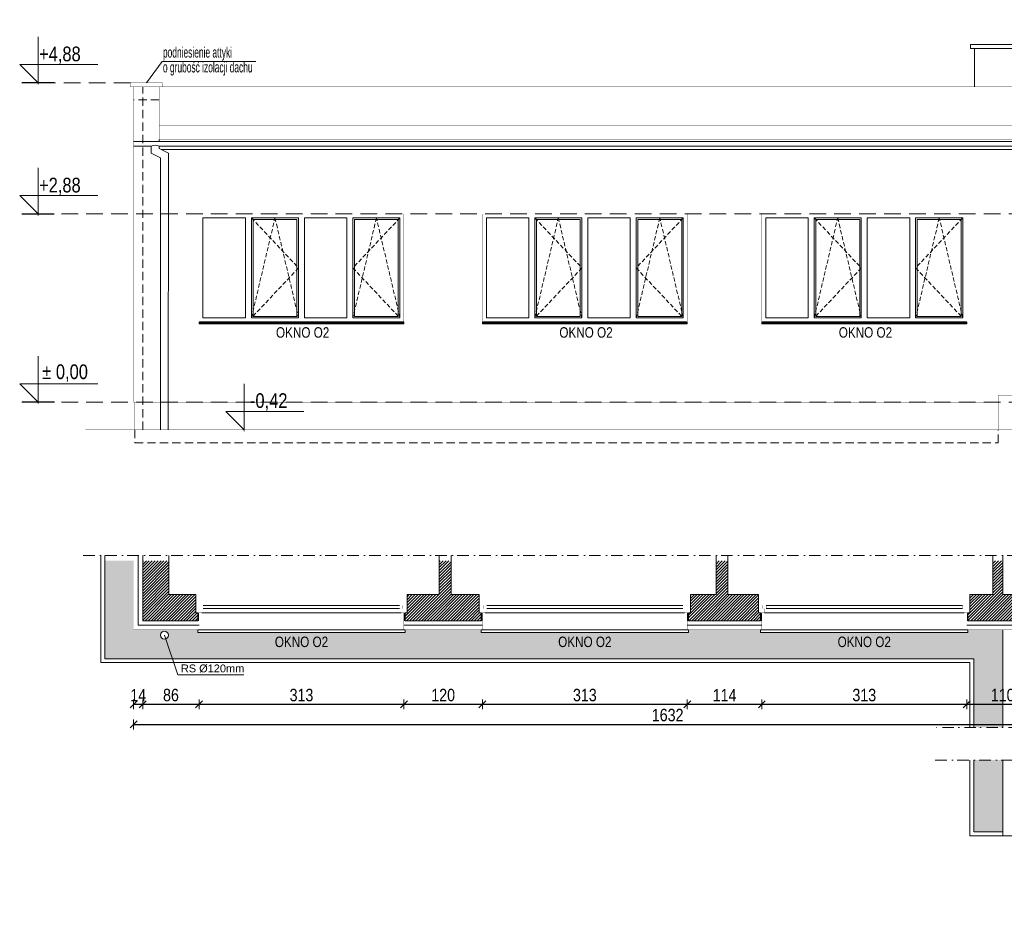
# Model space of a CAD drawing. Header units: millimetres. Extents: x 18880 to 99371, y -5529 to 27899.
# Tile 74 of 161: x 34044 to 35548, y 6643 to 8035. Entities that reach past the tile are written whole.
import ezdxf

# ---------------------------------------------------------------- set-up
doc = ezdxf.new("R2010")
doc.units = ezdxf.units.MM
doc.set_wipeout_variables(frame=1)
doc.linetypes.add('DASHED', pattern=[19.05, 12.7, -6.35])
doc.linetypes.add('Kropki i Kreski', pattern=[335.138881, 176.388884, -88.194442, 0, -70.555556])
for name, color, linetype, lineweight in [('AA_HATCH', 251, 'Continuous', 0), ('AA_IZOLACJA', 251, 'Continuous', 0), ('AA_OPIS', 2, 'Continuous', 0), ('AA_WIDOK', 254, 'Continuous', 0), ('AA_WYMIAROWANIE_WEW', 254, 'Continuous', 0), ('AP wymiary', 40, 'Continuous', 0), ('K_SCIANY', 90, 'Continuous', 20)]:
    doc.layers.add(name, color=color, linetype=linetype, lineweight=lineweight)
doc.layers.add('Okna ArchiCADa', color=7, linetype='Continuous')
doc.styles.add('1', font='ARIALN.TTF')
doc.styles.add('ARIAL', font='arial.ttf')
doc.styles.add('DIM07', font='romans.shx', dxfattribs={"width": 0.7})
doc.styles.add('Dimensions', font='arial.ttf', dxfattribs={"width": 0.8})
doc.linetypes.add('STYROPIAN', pattern='A,0.000141,[1,styropian.shx,S=1,R=0,X=0,Y=0],-14.102004', length=14.102145)
doc.dimstyles.new('1_50', dxfattribs={"dimscale": 10, "dimtxt": 1.9, "dimasz": 0.005, "dimexe": 0, "dimexo": 0, "dimgap": 0.45, "dimtad": 1, "dimdec": 4, "dimrnd": 0.5, "dimdsep": 46, "dimtxsty": '1', "dimblk1": 'DIM01', "dimblk2": 'DIM01', "dimsah": 1, "dimcen": 2, "dimdle": 25, "dimse1": 1, "dimse2": 1, "dimclrd": 1, "dimclrt": 2, "dimadec": 0, "dimazin": 0, "dimtfac": 0.66665, "dimtdec": 4, "dimtix": 1, "dimtmove": 0, "dimatfit": 3, "dimldrblk": 'DIM01', "dimfxl": 0, "dimtolj": 1, "dimtzin": 0, "dimarcsym": 0})
doc.dimstyles.new('Rzędne__wierzch', dxfattribs={"dimtxt": 15, "dimasz": 0.75, "dimexe": 8, "dimexo": 0, "dimgap": 0, "dimtad": 0, "dimjust": 2, "dimtih": 1, "dimtoh": 1, "dimlfac": 0.01, "dimzin": 1, "dimtxsty": 'Dimensions', "dimblk": 'KOTA', "dimcen": 0, "dimse1": 1, "dimse2": 1, "dimsd1": 1, "dimclrd": 256, "dimclre": 256, "dimclrt": 256, "dimazin": 0, "dimtfac": 1, "dimtofl": 0, "dimtmove": 2, "dimatfit": 2, "dimldrblk": 'NONE', "dimfxl": 1, "dimlwd": -1, "dimlwe": -1, "dimarcsym": 0})

# ---------------------------------------------------------------- blocks, each defined once
blk = doc.blocks.new('okno o1a')
at = {"layer": 'AA_OPIS', "linetype": 'DASHED', "ltscale": 0.5}
for points in [[(80, -6), (152, -82.5), (80, -159), (116, -6), (152, -159)], [(307, -6), (235, -82.5), (307, -159), (271, -6), (235, -159)]]:
    blk.add_lwpolyline(points, dxfattribs=at)
at = {"layer": 'AA_WIDOK', "color": 255, "const_width": 0.3}
for points in [[(0, -165.6), (0, 0)], [(0, 0), (313, 0)], [(313, 0), (313, -165.6)]]:
    blk.add_lwpolyline(points, dxfattribs=at)
at = {"layer": 'AA_WIDOK'}
for points in [[(6, -159), (6, -6)], [(6, -6), (71, -6)], [(71, -6), (71, -159)], [(80, -159), (80, -6)], [(80, -6), (152, -6)], [(82.5, -156.5), (82.5, -8.5)], [(82.5, -8.5), (149.5, -8.5)], [(149.5, -8.5), (149.5, -156.5)], [(152, -6), (152, -159)], [(161, -159), (161, -6)], [(161, -6), (226, -6)], [(226, -6), (226, -159)], [(235, -159), (235, -6)], [(235, -6), (307, -6)], [(237.5, -156.5), (237.5, -8.5)], [(237.5, -8.5), (304.5, -8.5)], [(304.5, -8.5), (304.5, -156.5)], [(307, -6), (307, -159)], [(71, -159), (6, -159)], [(152, -159), (80, -159)], [(149.5, -156.5), (82.5, -156.5)], [(226, -159), (161, -159)], [(307, -159), (235, -159)], [(304.5, -156.5), (237.5, -156.5)]]:
    blk.add_lwpolyline(points, dxfattribs=at)
at = {"layer": 'AA_WIDOK', "color": 4}
for points in [[(313, -165), (0, -165)], [(0, -165.6), (0, -165.8)], [(0, -165.8), (313, -165.8)], [(0, -167.5), (0, -165.8)], [(0, -167.5), (313, -167.5)], [(0, -168), (0, -167.5)], [(0, -168), (313, -168)], [(313, -165.8), (313, -165.6)], [(313, -167.5), (313, -165.8)], [(313, -168), (313, -167.5)]]:
    blk.add_lwpolyline(points, dxfattribs=at)
at = {"layer": 'AA_OPIS', "insert": (158.3, -173.1), "char_height": 16, "width": 300, "attachment_point": 2, "style": 'ARIAL'}
blk.add_mtext('{\\W0.8;OKNO O2}', dxfattribs=at)
blk = doc.blocks.new('O1 rozwierane 12_80')
at = {"layer": 'AA_WIDOK', "color": 4}
blk.add_lwpolyline([(1585, 260), (1585, 300), (-1585, 300), (-1585, 260)], dxfattribs=at)
at = {"layer": 'AA_WIDOK', "linetype": 'DASHED', "ltscale": 0.5}
blk.add_lwpolyline([(1585, 260), (-1585, 260)], dxfattribs=at)
at = {"layer": 'AA_WIDOK', "color": 4, "const_width": 3}
for points in [[(-1615, -90), (-1615, 0)], [(1615, 0), (1615, -90)]]:
    blk.add_lwpolyline(points, dxfattribs=at)
at = {"color": 4}
blk.add_wipeout([(-1500, -115), (-1500, -65), (-1525, -65), (-1525, 0), (1525, 0), (1525, -65), (1500, -65), (1500, -115)], dxfattribs=at).dxf.layer = 'AA_WIDOK'
at = {"layer": 'AA_IZOLACJA', "linetype": 'STYROPIAN', "ltscale": 0.2}
for points in [[(-1575, 120), (-1575, 0)], [(1575, 120), (1575, 0)]]:
    blk.add_lwpolyline(points, dxfattribs=at)
at = {"layer": 'AA_WIDOK', "const_width": 3}
for points in [[(-1565, 260), (-1565, 0)], [(1565, 260), (1565, 0)]]:
    blk.add_lwpolyline(points, dxfattribs=at)
at = {"layer": 'AA_WIDOK', "color": 4, "const_width": 3}
for points in [[(-1615, 0), (-1525, 0)], [(-1525, 0), (-1525, -65)], [(1525, -65), (1525, 0)], [(1525, 0), (1615, 0)], [(-1550, -90), (-1615, -90)], [(-1525, -65), (-1550, -65)], [(-1550, -65), (-1550, -90)], [(-1550, -65), (-1500, -65)], [(-1550, -115), (-1550, -65)], [(-1500, -115), (-1550, -115)], [(-1500, -65), (-1500, -115)], [(1500, -80), (-1500, -80)], [(1500, -90), (-1500, -90)], [(1500, -100), (-1500, -100)], [(1500, -115), (1500, -65)], [(1500, -65), (1550, -65)], [(1550, -115), (1500, -115)], [(1550, -65), (1525, -65)], [(1550, -90), (1550, -65)], [(1550, -65), (1550, -115)], [(1615, -90), (1550, -90)]]:
    blk.add_lwpolyline(points, dxfattribs=at)
at = {"layer": 'AA_WIDOK', "color": 4}
for points in [[(-1525, 0), (1525, 0)], [(1500, -65), (-1500, -65)], [(1500, -115), (-1500, -115)], [(1500, -115), (-1500, -115)]]:
    blk.add_lwpolyline(points, dxfattribs=at)
blk = doc.blocks.new('KOTA')
at = {"ltscale": 100}
blk.add_lwpolyline([(62.5, 0), (0, 0), (25, 25), (25, -81)], dxfattribs=at)
blk = doc.blocks.new('*D415')
at = {"layer": 'AA_WYMIAROWANIE_WEW', "transparency": 16777216}
blk.add_line((34072, 7448.4), (34072, 7449.5), dxfattribs=at)
at = {"layer": 'Defpoints', "color": 0, "transparency": 16777216}
for p in [(34072, 7450.6), (34088.2, 7450.6), (34099.7, 7443.1)]:
    blk.add_point(p, dxfattribs=at)
at = {"layer": 'AA_WYMIAROWANIE_WEW', "transparency": 16777216, "xscale": 1.125, "yscale": 1.125, "zscale": 1.125, "rotation": 90}
blk.add_blockref('KOTA', (34072, 7450.6), dxfattribs=at)
at = {"layer": 'AA_WYMIAROWANIE_WEW', "lineweight": 0, "transparency": 16777216, "insert": (34109.8, 7494.9), "char_height": 22.5, "attachment_point": 5, "style": 'Dimensions'}
blk.add_mtext(' %%P{\\fArial|b0|i0|c238|p34; }0,00', dxfattribs=at)
blk = doc.blocks.new('_None')
blk = doc.blocks.new('*D416')
at = {"layer": 'AA_WYMIAROWANIE_WEW', "transparency": 16777216}
blk.add_line((34072, 7735.9), (34072, 7737), dxfattribs=at)
at = {"layer": 'Defpoints', "color": 0, "transparency": 16777216}
for p in [(34072, 7738.1), (34081.7, 7738.1), (34047.2, 7450.6)]:
    blk.add_point(p, dxfattribs=at)
at = {"layer": 'AA_WYMIAROWANIE_WEW', "transparency": 16777216, "xscale": 1.125, "yscale": 1.125, "zscale": 1.125, "rotation": 90}
blk.add_blockref('KOTA', (34072, 7738.1), dxfattribs=at)
at = {"layer": 'AA_WYMIAROWANIE_WEW', "lineweight": 0, "transparency": 16777216, "insert": (34105.3, 7780.2), "char_height": 22.5, "attachment_point": 5, "style": 'Dimensions'}
blk.add_mtext('+2,88', dxfattribs=at)
blk = doc.blocks.new('*D417')
at = {"layer": 'AA_WYMIAROWANIE_WEW', "transparency": 16777216}
blk.add_line((34072, 7936.5), (34072, 7937.6), dxfattribs=at)
at = {"layer": 'Defpoints', "color": 0, "transparency": 16777216}
for p in [(34072, 7938.7), (34081.7, 7938.7), (34047.2, 7450.6)]:
    blk.add_point(p, dxfattribs=at)
at = {"layer": 'AA_WYMIAROWANIE_WEW', "transparency": 16777216, "xscale": 1.125, "yscale": 1.125, "zscale": 1.125, "rotation": 90}
blk.add_blockref('KOTA', (34072, 7938.7), dxfattribs=at)
at = {"layer": 'AA_WYMIAROWANIE_WEW', "lineweight": 0, "transparency": 16777216, "insert": (34105.3, 7980.7), "char_height": 22.5, "attachment_point": 5, "style": 'Dimensions'}
blk.add_mtext('+4,88', dxfattribs=at)
blk = doc.blocks.new('*D427')
at = {"layer": 'AA_WYMIAROWANIE_WEW', "transparency": 16777216}
blk.add_line((34387.1, 7405.9), (34387.1, 7407), dxfattribs=at)
at = {"layer": 'Defpoints', "color": 0, "transparency": 16777216}
for p in [(34382.1, 7408.1), (34387.1, 7408.1), (34349.6, 7299.1)]:
    blk.add_point(p, dxfattribs=at)
at = {"layer": 'AA_WYMIAROWANIE_WEW', "transparency": 16777216, "xscale": 1.125, "yscale": 1.125, "zscale": 1.125, "rotation": 90}
blk.add_blockref('KOTA', (34387.1, 7408.1), dxfattribs=at)
at = {"layer": 'AA_WYMIAROWANIE_WEW', "lineweight": 0, "transparency": 16777216, "insert": (34424.4, 7450.8), "char_height": 22.5, "attachment_point": 5, "style": 'Dimensions'}
blk.add_mtext('-0,42', dxfattribs=at)
blk = doc.blocks.new('DIM01')
at = {"color": 2}
blk.add_line((-106, -106), (106, 106), dxfattribs=at)
blk.add_line((0, -150), (0, 150))
blk = doc.blocks.new('*D900')
at = {"layer": 'AP wymiary', "color": 1, "lineweight": -2, "transparency": 16777216}
blk.add_line((35600.9, 6988.5), (35491, 6988.5), dxfattribs=at)
at = {"layer": 'Defpoints', "color": 0, "transparency": 16777216}
for p in [(35491, 7109.4), (35601, 7102.4), (35491, 6988.5)]:
    blk.add_point(p, dxfattribs=at)
at = {"layer": 'AP wymiary', "color": 1, "lineweight": -2, "transparency": 16777216, "xscale": 0.05, "yscale": 0.05, "zscale": 0.05, "rotation": 180}
blk.add_blockref('DIM01', (35491, 6988.5), dxfattribs=at)
at = {"layer": 'AP wymiary', "color": 1, "lineweight": -2, "transparency": 16777216, "xscale": 0.05, "yscale": 0.05, "zscale": 0.05}
blk.add_blockref('DIM01', (35601, 6988.5), dxfattribs=at)
at = {"layer": 'AP wymiary', "color": 2, "transparency": 16777216, "insert": (35546, 7002.7), "char_height": 19, "attachment_point": 5, "style": '1'}
blk.add_mtext('\\A1;110', dxfattribs=at)
blk = doc.blocks.new('*D901')
at = {"layer": 'AP wymiary', "color": 1, "lineweight": -2, "transparency": 16777216}
blk.add_line((35490.9, 6988.5), (35178, 6988.5), dxfattribs=at)
at = {"layer": 'Defpoints', "color": 0, "transparency": 16777216}
for p in [(35178, 7109.4), (35491, 7109.4), (35178, 6988.5)]:
    blk.add_point(p, dxfattribs=at)
at = {"layer": 'AP wymiary', "color": 1, "lineweight": -2, "transparency": 16777216, "xscale": 0.05, "yscale": 0.05, "zscale": 0.05, "rotation": 180}
blk.add_blockref('DIM01', (35178, 6988.5), dxfattribs=at)
at = {"layer": 'AP wymiary', "color": 1, "lineweight": -2, "transparency": 16777216, "xscale": 0.05, "yscale": 0.05, "zscale": 0.05}
blk.add_blockref('DIM01', (35491, 6988.5), dxfattribs=at)
at = {"layer": 'AP wymiary', "color": 2, "transparency": 16777216, "insert": (35334.5, 7002.7), "char_height": 19, "attachment_point": 5, "style": '1'}
blk.add_mtext('\\A1;313', dxfattribs=at)
blk = doc.blocks.new('*D902')
at = {"layer": 'AP wymiary', "color": 1, "lineweight": -2, "transparency": 16777216}
blk.add_line((35177.9, 6988.5), (35064, 6988.5), dxfattribs=at)
at = {"layer": 'Defpoints', "color": 0, "transparency": 16777216}
for p in [(35064, 7108.1), (35178, 7109.4), (35064, 6988.5)]:
    blk.add_point(p, dxfattribs=at)
at = {"layer": 'AP wymiary', "color": 1, "lineweight": -2, "transparency": 16777216, "xscale": 0.05, "yscale": 0.05, "zscale": 0.05, "rotation": 180}
blk.add_blockref('DIM01', (35064, 6988.5), dxfattribs=at)
at = {"layer": 'AP wymiary', "color": 1, "lineweight": -2, "transparency": 16777216, "xscale": 0.05, "yscale": 0.05, "zscale": 0.05}
blk.add_blockref('DIM01', (35178, 6988.5), dxfattribs=at)
at = {"layer": 'AP wymiary', "color": 2, "transparency": 16777216, "insert": (35121, 7002.5), "char_height": 19, "attachment_point": 5, "style": '1'}
blk.add_mtext('\\A1;114', dxfattribs=at)
blk = doc.blocks.new('*D903')
at = {"layer": 'AP wymiary', "color": 1, "lineweight": -2, "transparency": 16777216}
blk.add_line((35063.9, 6988.5), (34751, 6988.5), dxfattribs=at)
at = {"layer": 'Defpoints', "color": 0, "transparency": 16777216}
for p in [(34751, 7109.4), (35064, 7108.1), (34751, 6988.5)]:
    blk.add_point(p, dxfattribs=at)
at = {"layer": 'AP wymiary', "color": 1, "lineweight": -2, "transparency": 16777216, "xscale": 0.05, "yscale": 0.05, "zscale": 0.05, "rotation": 180}
blk.add_blockref('DIM01', (34751, 6988.5), dxfattribs=at)
at = {"layer": 'AP wymiary', "color": 1, "lineweight": -2, "transparency": 16777216, "xscale": 0.05, "yscale": 0.05, "zscale": 0.05}
blk.add_blockref('DIM01', (35064, 6988.5), dxfattribs=at)
at = {"layer": 'AP wymiary', "color": 2, "transparency": 16777216, "insert": (34907.5, 7002.7), "char_height": 19, "attachment_point": 5, "style": '1'}
blk.add_mtext('\\A1;313', dxfattribs=at)
blk = doc.blocks.new('*D904')
at = {"layer": 'AP wymiary', "color": 1, "lineweight": -2, "transparency": 16777216}
blk.add_line((34750.9, 6988.5), (34631, 6988.5), dxfattribs=at)
at = {"layer": 'Defpoints', "color": 0, "transparency": 16777216}
for p in [(34631, 7109.4), (34751, 7109.4), (34631, 6988.5)]:
    blk.add_point(p, dxfattribs=at)
at = {"layer": 'AP wymiary', "color": 1, "lineweight": -2, "transparency": 16777216, "xscale": 0.05, "yscale": 0.05, "zscale": 0.05, "rotation": 180}
blk.add_blockref('DIM01', (34631, 6988.5), dxfattribs=at)
at = {"layer": 'AP wymiary', "color": 1, "lineweight": -2, "transparency": 16777216, "xscale": 0.05, "yscale": 0.05, "zscale": 0.05}
blk.add_blockref('DIM01', (34751, 6988.5), dxfattribs=at)
at = {"layer": 'AP wymiary', "color": 2, "transparency": 16777216, "insert": (34691, 7002.7), "char_height": 19, "attachment_point": 5, "style": '1'}
blk.add_mtext('\\A1;120', dxfattribs=at)
blk = doc.blocks.new('*D905')
at = {"layer": 'AP wymiary', "color": 1, "lineweight": -2, "transparency": 16777216}
blk.add_line((34630.9, 6988.5), (34318, 6988.5), dxfattribs=at)
at = {"layer": 'Defpoints', "color": 0, "transparency": 16777216}
for p in [(34318, 7109.4), (34631, 7109.4), (34318, 6988.5)]:
    blk.add_point(p, dxfattribs=at)
at = {"layer": 'AP wymiary', "color": 1, "lineweight": -2, "transparency": 16777216, "xscale": 0.05, "yscale": 0.05, "zscale": 0.05, "rotation": 180}
blk.add_blockref('DIM01', (34318, 6988.5), dxfattribs=at)
at = {"layer": 'AP wymiary', "color": 1, "lineweight": -2, "transparency": 16777216, "xscale": 0.05, "yscale": 0.05, "zscale": 0.05}
blk.add_blockref('DIM01', (34631, 6988.5), dxfattribs=at)
at = {"layer": 'AP wymiary', "color": 2, "transparency": 16777216, "insert": (34474.5, 7002.7), "char_height": 19, "attachment_point": 5, "style": '1'}
blk.add_mtext('\\A1;313', dxfattribs=at)
blk = doc.blocks.new('*D906')
at = {"layer": 'AP wymiary', "color": 1, "lineweight": -2, "transparency": 16777216}
blk.add_line((34317.9, 6988.5), (34232, 6988.5), dxfattribs=at)
at = {"layer": 'Defpoints', "color": 0, "transparency": 16777216}
for p in [(34232, 7116.4), (34318, 7109.4), (34232, 6988.5)]:
    blk.add_point(p, dxfattribs=at)
at = {"layer": 'AP wymiary', "color": 1, "lineweight": -2, "transparency": 16777216, "xscale": 0.05, "yscale": 0.05, "zscale": 0.05, "rotation": 180}
blk.add_blockref('DIM01', (34232, 6988.5), dxfattribs=at)
at = {"layer": 'AP wymiary', "color": 1, "lineweight": -2, "transparency": 16777216, "xscale": 0.05, "yscale": 0.05, "zscale": 0.05}
blk.add_blockref('DIM01', (34318, 6988.5), dxfattribs=at)
at = {"layer": 'AP wymiary', "color": 2, "transparency": 16777216, "insert": (34275, 7002.7), "char_height": 19, "attachment_point": 5, "style": '1'}
blk.add_mtext('\\A1;86', dxfattribs=at)
blk = doc.blocks.new('*D907')
at = {"layer": 'AP wymiary', "color": 1, "lineweight": -2, "transparency": 16777216}
for p, q in [((34217.9, 6988.5), (34217.9, 6988.5)), ((34232, 6988.5), (34218, 6988.5)), ((34232, 6988.5), (34232.1, 6988.5))]:
    blk.add_line(p, q, dxfattribs=at)
at = {"layer": 'Defpoints', "color": 0, "transparency": 16777216}
for p in [(34218, 7118.6), (34232, 7116.4), (34218, 6988.5)]:
    blk.add_point(p, dxfattribs=at)
at = {"layer": 'AP wymiary', "color": 1, "lineweight": -2, "transparency": 16777216, "xscale": 0.05, "yscale": 0.05, "zscale": 0.05}
blk.add_blockref('DIM01', (34218, 6988.5), dxfattribs=at)
at = {"layer": 'AP wymiary', "color": 1, "lineweight": -2, "transparency": 16777216, "xscale": 0.05, "yscale": 0.05, "zscale": 0.05, "rotation": 180}
blk.add_blockref('DIM01', (34232, 6988.5), dxfattribs=at)
at = {"layer": 'AP wymiary', "color": 2, "transparency": 16777216, "insert": (34225, 7002.5), "char_height": 19, "attachment_point": 5, "style": '1'}
blk.add_mtext('\\A1;14', dxfattribs=at)
blk = doc.blocks.new('*D908')
at = {"layer": 'AP wymiary', "color": 1, "lineweight": -2, "transparency": 16777216}
blk.add_line((34218, 6957.9), (35849.9, 6957.9), dxfattribs=at)
at = {"layer": 'Defpoints', "color": 0, "transparency": 16777216}
for p in [(34218, 7102.4), (35850, 7102.4), (35850, 6957.9)]:
    blk.add_point(p, dxfattribs=at)
at = {"layer": 'AP wymiary', "color": 1, "lineweight": -2, "transparency": 16777216, "xscale": 0.05, "yscale": 0.05, "zscale": 0.05, "rotation": 180}
blk.add_blockref('DIM01', (34218, 6957.9), dxfattribs=at)
at = {"layer": 'AP wymiary', "color": 1, "lineweight": -2, "transparency": 16777216, "xscale": 0.05, "yscale": 0.05, "zscale": 0.05}
blk.add_blockref('DIM01', (35850, 6957.9), dxfattribs=at)
at = {"layer": 'AP wymiary', "color": 2, "transparency": 16777216, "insert": (35034, 6972.1), "char_height": 19, "attachment_point": 5, "style": '1'}
blk.add_mtext('\\A1;1632', dxfattribs=at)

msp = doc.modelspace()

# ---------------------------------------------------------------- hatches: boundary and pattern name
at = {"layer": 'AA_HATCH'}
h = msp.add_hatch(dxfattribs=at)
h.set_pattern_fill('ANSI31', color=256)
h.set_pattern_definition([(45, (-2777.1698, 519.7562), (-2.24506403, 2.24506403), [])])
h.paths.add_polyline_path([(34312.98658, 7156.37753), (34271.98658, 7156.37753), (34271.98658, 7208.01685), (34231.98658, 7208.01685), (34231.98658, 7116.37753), (34315.98658, 7116.37753), (34315.98658, 7128.37753), (34312.98658, 7128.37753), (34312.98658, 7137.37753)])
h.paths.add_polyline_path([(34745.98658, 7137.37753), (34745.98658, 7156.37753), (34702.98658, 7156.37753), (34702.98658, 7208.01685), (34684.98658, 7208.01685), (34684.98658, 7156.37753), (34635.98658, 7156.37753), (34635.98658, 7137.37753), (34635.98658, 7128.37753), (34632.98658, 7128.37753), (34632.98658, 7116.37753), (34748.98658, 7116.37753), (34748.98658, 7128.37753), (34745.98658, 7128.37753)])
h.paths.add_polyline_path([(35175.98658, 7128.37753), (35172.98658, 7128.37753), (35172.98658, 7137.37753), (35172.98658, 7156.37753), (35125.98658, 7156.37753), (35125.98658, 7208.01685), (35107.98658, 7208.01685), (35107.98658, 7156.37753), (35068.98658, 7156.37753), (35068.98658, 7137.37753), (35068.98658, 7128.37753), (35065.98658, 7128.37753), (35065.98658, 7116.37753), (35175.98658, 7116.37753)])
h.paths.add_polyline_path([(35598.98658, 7156.37753), (35545.98658, 7156.37753), (35545.98658, 7208.01685), (35530.98658, 7208.01685), (35530.98658, 7156.37753), (35495.98658, 7156.37753), (35495.98658, 7137.37753), (35495.98658, 7128.37753), (35492.98658, 7128.37753), (35492.98658, 7116.37753), (35598.98658, 7116.37753), (35598.98658, 7122.37753), (35598.98658, 7128.37753), (35598.98658, 7135.37753)])
h.paths.add_polyline_path([(35903.98658, 7156.37753), (35888.98658, 7156.37753), (35888.98658, 7208.01685), (35838.98658, 7208.01685), (35838.98658, 7156.37753), (35753.98658, 7156.37753), (35753.98658, 7135.37753), (35753.98658, 7128.37753), (35753.98658, 7116.37753), (35863.98658, 7116.37753), (35863.98658, 7049.37753), (35875.98658, 7049.37753), (35875.98658, 7052.37753), (35884.98658, 7052.37753), (35903.98658, 7052.37753)])

# ---------------------------------------------------------------- linework, layer by layer
for points in [[(35495.98658, 6903.41082), (35495.98658, 6787.7981), (35545.98658, 6787.7981)], [(35501.98658, 6903.41082), (35501.98658, 6793.7981), (35545.98658, 6793.7981)]]:
    msp.add_lwpolyline(points, dxfattribs=at)
at = {"layer": 'AA_IZOLACJA', "linetype": 'STYROPIAN', "ltscale": 1.4}
for points in [[(34224.98658, 7215.9193), (34224.98658, 7109.37753), (34317.98658, 7109.37753)], [(34630.98658, 7109.37753), (34750.98658, 7109.37753)], [(35063.98658, 7109.37753), (35177.98658, 7109.37753)], [(35490.98658, 7109.37753), (35600.98658, 7109.37753)]]:
    msp.add_lwpolyline(points, dxfattribs=at)
at = {"layer": 'AA_OPIS'}
msp.add_lwpolyline([(34237.48658, 7938.70317), (34261.64566, 7971.16613), (34404.90042, 7971.16613)], dxfattribs=at)
at = {"layer": 'AA_OPIS', "linetype": 'Kropki i Kreski', "ltscale": 0.1}
msp.add_lwpolyline([(35442.98658, 6903.41082), (37806.6779, 6903.41082), (37806.6779, 6643.21032), (37597.85038, 6643.21032)], dxfattribs=at)
at = {"layer": 'AA_WIDOK'}
for p, q in [((35545.98658, 6953.41082), (35545.98658, 7102.37753)), ((35545.98658, 6787.7981), (35545.98658, 6903.41082)), ((35595.98658, 6787.7981), (35545.98658, 6787.7981))]:
    msp.add_line(p, q, dxfattribs=at)
msp.add_lwpolyline([(35560.98658, 7990.92056), (35560.98658, 7996.92056), (35496.98658, 7996.92056), (35496.98658, 7990.92056)], close=True, dxfattribs=at)
for points in [[(35502.98658, 7990.92056), (35502.98658, 7932.58317)], [(34256.98658, 7852.12723), (34256.98658, 7851.82723)], [(34256.98658, 7848.81525), (34256.98658, 7851.82723)], [(34259.91077, 7836.85416), (35824.98658, 7836.85416)]]:
    msp.add_lwpolyline(points, dxfattribs=at)
at = {"layer": 'AA_WIDOK', "color": 1, "lineweight": 0, "ltscale": 0.1, "const_width": 2}
for points in [[(34097.00649, 7938.70317), (34047.00649, 7938.70317)], [(34097.00649, 7738.14078), (34047.00649, 7738.14078)], [(34097.20168, 7450.64078), (34047.20168, 7450.64078)]]:
    msp.add_lwpolyline(points, dxfattribs=at)
at = {"layer": 'AA_WIDOK', "color": 251, "linetype": 'DASHED', "lineweight": 0, "ltscale": 2}
for points in [[(34212.98658, 7938.70317), (34049.00732, 7938.70317)], [(41257.71469, 7738.14078), (34049.00732, 7738.14078)], [(41257.71469, 7450.64078), (34047.20168, 7450.64078)]]:
    msp.add_lwpolyline(points, dxfattribs=at)
at = {"layer": 'AA_WIDOK', "color": 4, "const_width": 0.5}
for points in [[(34212.98658, 7938.70317), (34261.98658, 7938.70317)], [(34212.98658, 7932.70317), (34212.98658, 7938.70317)], [(34212.98658, 7932.70317), (34261.98658, 7932.70317)], [(34261.98658, 7932.70317), (34261.98658, 7938.70317)]]:
    msp.add_lwpolyline(points, dxfattribs=at)
at = {"layer": 'AA_WIDOK'}
for points, const_width in [([(34217.98658, 7848.81525), (34217.98658, 7932.70317)], 0.5), ([(34256.98658, 7932.70317), (34256.98658, 7852.12723)], 0.5), ([(35824.98658, 7932.58317), (34256.98658, 7932.58317)], 0.5), ([(34256.98658, 7873.82723), (35824.98658, 7873.82723)], 0.5), ([(34217.98658, 7845.31525), (34217.98658, 7848.81525)], 0.5), ([(34217.98658, 7842.75307), (34217.98658, 7845.31525)], 0.5), ([(34217.98658, 7841.81525), (34217.98658, 7842.75307)], 0.5), ([(34217.98658, 7450.64078), (34217.98658, 7841.81525)], 0.5), ([(34256.98658, 7851.82723), (35824.98658, 7851.82723)], 0.5), ([(34217.98658, 7450.64078), (34259.05439, 7450.64078)], 0.5), ([(34219.90609, 7408.14078), (34219.98658, 7450.64078)], 0.5), ([(34271.05439, 7450.64078), (35538.98658, 7450.64078)], 0.5), ([(35538.90609, 7408.14078), (35538.98658, 7460.64078)], 0.5), ([(35538.98658, 7460.64078), (35588.98658, 7460.64078)], 0.5), ([(34217.98658, 7215.9193), (34217.98658, 7102.37753), (34317.98658, 7102.37753)], 0.3), ([(34630.98658, 7102.37753), (34750.98658, 7102.37753)], 0.3), ([(35063.98658, 7102.37753), (35177.98658, 7102.37753)], 0.3), ([(35490.98658, 7102.37753), (35600.98658, 7102.37753)], 0.3)]:
    msp.add_lwpolyline(points, dxfattribs=dict(at, const_width=const_width))
at = {"layer": 'AA_WIDOK', "color": 8, "linetype": 'DASHED'}
for points in [[(34231.90609, 7408.14078), (34231.98658, 7932.70317)], [(34256.98658, 7912.70317), (34217.98658, 7912.70317)], [(34219.90609, 7408.14078), (34219.90609, 7388.14078), (35538.90609, 7388.14078), (35538.90609, 7408.14078)]]:
    msp.add_lwpolyline(points, dxfattribs=at)
at = {"layer": 'AA_WIDOK', "color": 4}
for points in [[(34217.98658, 7848.81525), (35849.98658, 7848.81525)], [(34217.98658, 7841.81525), (34245.04172, 7841.81525)], [(34245.02347, 7841.81525), (34245.02347, 7831.24182), (34259.05439, 7823.68597), (34258.97389, 7408.14078)], [(34257.02347, 7841.81525), (34257.02347, 7838.40901), (34271.05439, 7830.85316), (34270.97389, 7408.14078)], [(35849.98658, 7841.81525), (34257.04172, 7841.81525)]]:
    msp.add_lwpolyline(points, dxfattribs=at)
msp.add_lwpolyline([(34257.04172, 7841.81525, 0.2262302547), (34245.04172, 7841.81525, -1)], format="xyb", dxfattribs=at)
at = {"layer": 'AA_WIDOK', "color": 3, "const_width": 0.5}
msp.add_lwpolyline([(41257.71469, 7408.14078), (34143.97681, 7408.14078)], dxfattribs=at)
at = {"layer": 'AA_WIDOK', "color": 4}
msp.add_circle((34265.05439, 7094.37753), 6, dxfattribs=at)
at = {"layer": 'K_SCIANY'}
for points in [[(34231.98658, 7215.9193), (34231.98658, 7116.37753), (34315.98658, 7116.37753), (34315.98658, 7128.37753), (34312.98658, 7128.37753), (34312.98658, 7137.37753), (34312.98658, 7156.37753), (34271.98658, 7156.37753), (34271.98658, 7215.9193)], [(34684.98658, 7215.9193), (34684.98658, 7156.37753), (34635.98658, 7156.37753), (34635.98658, 7137.37753), (34635.98658, 7128.37753), (34632.98658, 7128.37753), (34632.98658, 7116.37753), (34748.98658, 7116.37753), (34748.98658, 7128.37753), (34745.98658, 7128.37753), (34745.98658, 7137.37753), (34745.98658, 7156.37753), (34702.98658, 7156.37753), (34702.98658, 7215.9193)], [(35107.98658, 7215.9193), (35107.98658, 7156.37753), (35068.98658, 7156.37753), (35068.98658, 7137.37753), (35068.98658, 7128.37753), (35065.98658, 7128.37753), (35065.98658, 7116.37753), (35175.98658, 7116.37753), (35175.98658, 7128.37753), (35172.98658, 7128.37753), (35172.98658, 7137.37753), (35172.98658, 7156.37753), (35125.98658, 7156.37753), (35125.98658, 7215.9193)], [(35530.98658, 7215.9193), (35530.98658, 7156.37753), (35495.98658, 7156.37753), (35495.98658, 7137.37753), (35495.98658, 7128.37753), (35492.98658, 7128.37753), (35492.98658, 7116.37753), (35598.98658, 7116.37753), (35598.98658, 7128.37753), (35598.98658, 7128.37753), (35598.98658, 7135.37753), (35598.98658, 7156.37753), (35545.98658, 7156.37753), (35545.98658, 7215.9193)]]:
    msp.add_lwpolyline(points, dxfattribs=at)

# ---------------------------------------------------------------- block references
at = {"layer": 'AA_HATCH'}
for p in [(34317.98658, 7738.14078), (34750.98658, 7738.14078), (35177.98658, 7738.14078)]:
    msp.add_blockref('okno o1a', p, dxfattribs=at)

# ---------------------------------------------------------------- texts
at = {"layer": 'AA_OPIS', "insert": (34262.80892, 7949.7033), "char_height": 16, "width": 151.2593731, "attachment_point": 7, "line_spacing_factor": 0.85, "style": 'DIM07'}
msp.add_mtext('{\\fArial Narrow|b0|i0|c238|p34;podniesienie attyki\\Po grubość izolacji dachu}', dxfattribs=at)
at = {"layer": 'AA_OPIS', "insert": (34290.20675, 7049.52939), "char_height": 12, "width": 1647.7118816, "attachment_point": 1, "style": 'ARIAL'}
msp.add_mtext('RS %%C120mm', dxfattribs=at)

# ---------------------------------------------------------------- dimensions: what is measured, and where the dimension line sits
at = {"layer": 'AA_WYMIAROWANIE_WEW', "lineweight": 0}
for base, p1, p2, picture, middle in [((34072.00649, 7938.70317), (34047.20168, 7450.64078), (34081.71843, 7938.70317), '*D417', (34105.3434, 7980.72076)), ((34072.0064922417, 7738.1407828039), (34047.2016829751, 7450.6407828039), (34081.7184268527, 7738.1407828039), '*D416', (34105.3433978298, 7780.1583785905))]:
    dim = msp.add_linear_dim(base=base, p1=p1, p2=p2, angle=90, dimstyle='Rzędne__wierzch', override={"dimscale": 1.5, "dimpost": '+<>'}, dxfattribs=at)
    dim.commit()
    dim.dimension.update_dxf_attribs({"geometry": picture, "text_midpoint": middle, "dimtype": 160})
for base, p1, p2, text, override, picture, middle in [((34072.00649, 7450.64078), (34099.68672, 7443.08644), (34088.20168, 7450.64078), ' %%P{\\fArial|b0|i0|c238|p34; }0,00', {"dimscale": 1.5, "dimpost": '+ ~<>'}, '*D415', (34109.8334, 7494.92886)), ((34387.06804, 7408.14078), (34349.61074, 7299.14078), (34382.11173, 7408.14078), '-0,42', {"dimscale": 1.5, "dimpost": '- <>'}, '*D427', (34424.4222, 7450.78557))]:
    dim = msp.add_linear_dim(base=base, p1=p1, p2=p2, angle=90, text=text, dimstyle='Rzędne__wierzch', override=override, dxfattribs=at)
    dim.commit()
    dim.dimension.update_dxf_attribs({"geometry": picture, "text_midpoint": middle, "dimtype": 160})
at = {"layer": 'AP wymiary'}
dim = msp.add_linear_dim(base=(34217.98658, 6988.48589), p1=(34231.98658, 7116.37753), p2=(34217.98658, 7118.55752), dimstyle='1_50', override={"dimtmove": 1}, dxfattribs=at)
dim.commit()
dim.dimension.update_dxf_attribs({"geometry": '*D907', "text_midpoint": (34224.98658, 7002.52477)})

# ---------------------------------------------------------------- next in the draw order: block references
at = {"layer": 'Okna ArchiCADa', "linetype": 'Continuous', "xscale": 0.1, "yscale": 0.1, "zscale": 0.1, "rotation": 180}
for p in [(34474.48658, 7128.37753), (34907.48658, 7128.37753), (35334.48658, 7128.37753)]:
    msp.add_blockref('O1 rozwierane 12_80', p, dxfattribs=at)

# ---------------------------------------------------------------- next in the draw order: hatches: boundary and pattern name
at = {"layer": 'AA_HATCH'}
h = msp.add_hatch(dxfattribs=at)
h.set_pattern_fill('AR-CONC', color=256, scale=0.1)
h.set_pattern_definition([(50, (-2777.17, 519.756), (18.218467, -1.5939086), [1.905, -20.955]), (355, (-2777.17, 519.756), (-3.524342, 19.1056845), [1.524, -16.764058]), (100.451445, (-2775.652, 519.623), (14.694125, 17.511775), [1.619001, -17.8090245]), (46.1842, (-2777.17, 524.836), (27.107904, -4.204233), [2.8575, -31.4325]), (96.63556, (-2774.91, 524.486), (23.740413, 24.742612), [2.428502, -26.71356]), (351.18415, (-2777.17, 524.836), (23.740413, 24.742612), [2.285997, -25.145973]), (21, (-2774.63, 523.566), (15.161439, -10.22652), [1.905, -20.955]), (326, (-2774.63, 523.566), (6.180203, 18.418797), [1.524, -16.764]), (71.451445, (-2773.366, 522.714), (21.341642, 8.192277), [1.619001, -17.808994]), (37.5, (-2777.17, 519.756), (0.3088603, 8.4555039), [0, -16.5608, 0, -17.018, 0, -16.8275]), (7.5, (-2777.17, 519.756), (6.6819663, 10.0180575), [0, -9.7028, 0, -16.1798, 0, -6.4135]), (327.5, (-2782.834, 519.756), (13.5590595, -0.5728744), [0, -6.35, 0, -19.812, 0, -26.289]), (317.5, (-2785.374, 519.756), (14.812918, 2.542649), [0, -8.255, 0, -13.1572, 0, -18.669])])
h.paths.add_polyline_path([(35545.98658, 6903.41082), (35501.98658, 6903.41082), (35501.98658, 6793.7981), (35545.98658, 6793.7981)])
h.paths.add_polyline_path([(35289.7859, 7067.11639), (35379.26585, 7067.11639), (35379.26585, 7100.08774), (35289.7859, 7100.08774)], flags=24)
h.paths.add_polyline_path([(34862.7859, 7067.11639), (34952.26585, 7067.11639), (34952.26585, 7100.08774), (34862.7859, 7100.08774)], flags=24)
h.paths.add_polyline_path([(34429.7859, 7067.11639), (34519.26585, 7067.11639), (34519.26585, 7100.08774), (34429.7859, 7100.08774)], flags=24)
edge = h.paths.add_edge_path()
edge.add_arc((34265.05439, 7094.37753), 6, 0, 360)
h.paths.add_polyline_path([(35545.98658, 7102.37753), (35492.98658, 7102.37753), (35492.98658, 7098.37753), (35175.98658, 7098.37753), (35175.98658, 7102.37753), (35065.98658, 7102.37753), (35065.98658, 7098.37753), (34748.98658, 7098.37753), (34748.98658, 7102.37753), (34632.98658, 7102.37753), (34632.98658, 7098.37753), (34315.98658, 7098.37753), (34315.98658, 7102.37753), (34217.98658, 7102.37753), (34217.98658, 7208.01685), (34173.98658, 7208.01685), (34173.98658, 7058.37753), (35501.98658, 7058.37753), (35501.98658, 6953.41082), (35545.98658, 6953.41082)])

# ---------------------------------------------------------------- next in the draw order: linework, layer by layer
for points in [[(34167.98658, 7215.9193), (34167.98658, 7052.37753), (35495.98658, 7052.37753), (35495.98658, 6953.41082)], [(34173.98658, 7215.9193), (34173.98658, 7058.37753), (35501.98658, 7058.37753), (35501.98658, 6953.41082)]]:
    msp.add_lwpolyline(points, dxfattribs=at)
at = {"layer": 'AA_OPIS', "linetype": 'Kropki i Kreski', "ltscale": 0.1}
msp.add_lwpolyline([(34140.91386, 7215.9193), (35975.7956, 7215.9193), (35975.7956, 6953.41082), (35442.98658, 6953.41082)], dxfattribs=at)
at = {"layer": 'AA_OPIS', "linetype": 'Continuous'}
msp.add_lwpolyline([(34265.05439, 7094.37753), (34285.53986, 7033.65891), (34386.5411, 7033.65891)], dxfattribs=at)

# ---------------------------------------------------------------- next in the draw order: texts
at = {"layer": 'AA_OPIS', "char_height": 16, "width": 300, "attachment_point": 2, "style": 'ARIAL'}
for insert in [(34474.48658, 7092.13685), (34907.48658, 7092.13685), (35334.48658, 7092.13685)]:
    msp.add_mtext('{\\W0.8;OKNO O2}', dxfattribs=dict(at, insert=insert))

# ---------------------------------------------------------------- next in the draw order: dimensions: what is measured, and where the dimension line sits
at = {"layer": 'AP wymiary'}
dim = msp.add_linear_dim(base=(35849.98658, 6957.94452), p1=(34217.98658, 7102.37753), p2=(35849.98658, 7102.37753), dimstyle='1_50', dxfattribs=at)
dim.commit()
dim.dimension.update_dxf_attribs({"geometry": '*D908', "text_midpoint": (35033.98658, 6972.1454)})
for base, p1, p2, picture, middle in [((34231.98658, 6988.48589), (34317.98658, 7109.37753), (34231.98658, 7116.37753), '*D906', (34274.98658, 7002.68677)), ((34317.98658, 6988.48589), (34630.98658, 7109.37753), (34317.98658, 7109.37753), '*D905', (34474.48658, 7002.68677)), ((34630.98658, 6988.48589), (34750.98658, 7109.37753), (34630.98658, 7109.37753), '*D904', (34690.98658, 7002.68677)), ((34750.98658, 6988.48589), (35063.98658, 7108.13815), (34750.98658, 7109.37753), '*D903', (34907.48658, 7002.68677)), ((35063.98658, 6988.48589), (35177.98658, 7109.37753), (35063.98658, 7108.13815), '*D902', (35120.98658, 7002.52477)), ((35177.98658, 6988.48589), (35490.98658, 7109.37753), (35177.98658, 7109.37753), '*D901', (35334.48658, 7002.68677)), ((35490.98658, 6988.48589), (35600.98658, 7102.37753), (35490.98658, 7109.37753), '*D900', (35545.98658, 7002.68677))]:
    dim = msp.add_linear_dim(base=base, p1=p1, p2=p2, dimstyle='1_50', override={"dimtmove": 1}, dxfattribs=at)
    dim.commit()
    dim.dimension.update_dxf_attribs({"geometry": picture, "text_midpoint": middle})

doc.saveas('drawing.dxf')
